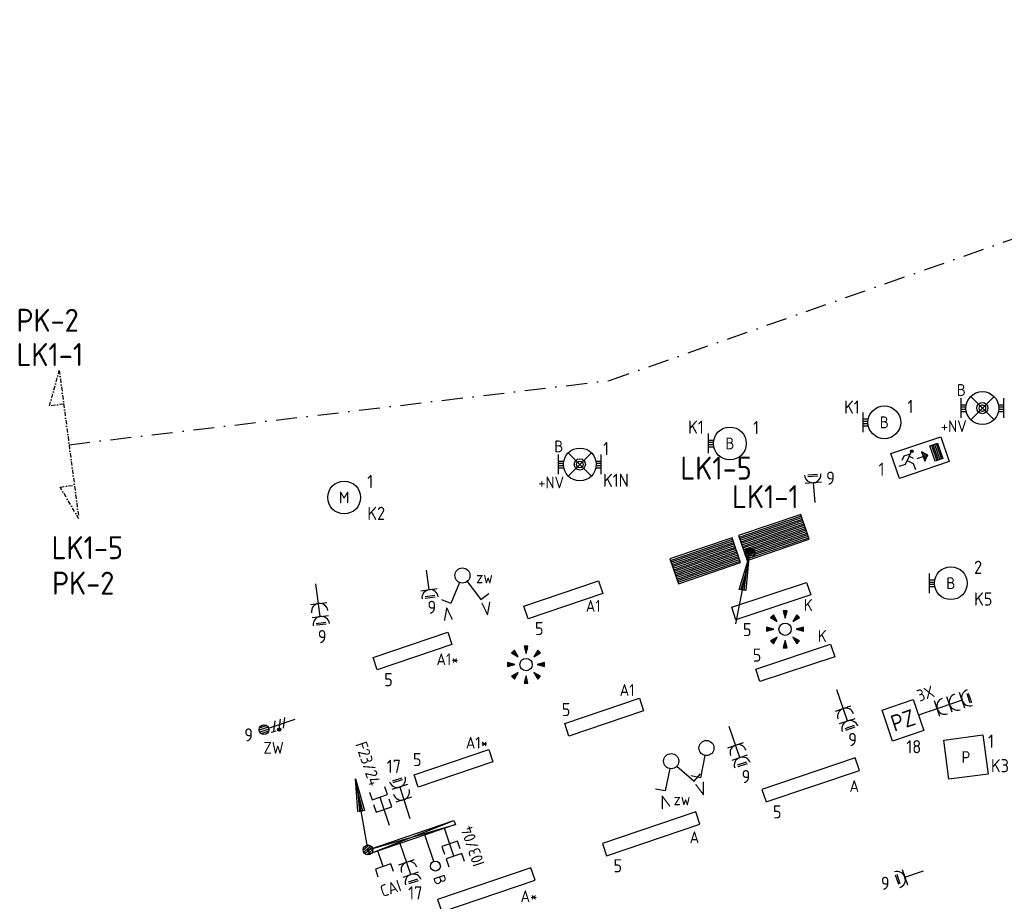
# Model space of a CAD drawing. Header units: millimetres. Extents: x -30977 to 210218, y -180497 to 109503.
# Tile 28 of 31: x 36786 to 51772, y 48490 to 61911. Entities that reach past the tile are written whole.
import ezdxf
from ezdxf.enums import TextEntityAlignment as Align

# ---------------------------------------------------------------- set-up
doc = ezdxf.new("R2010")
doc.units = ezdxf.units.MM
doc.header["$LTSCALE"] = 100
doc.header["$PDMODE"] = 1
doc.linetypes.add('DASHDOT2', pattern=[12.7, 6.35, -3.175, 0, -3.175])
for name, color, linetype in [('EB61306-_ATTRIB', 2, 'Continuous'), ('EB62204-_ATTRIB', 2, 'Continuous'), ('EB62205-_ATTRIB', 2, 'Continuous'), ('EB63101-_ATTRIB', 2, 'Continuous'), ('EB63102-_ATTRIB', 2, 'Continuous'), ('EB63103-_ATTRIB', 2, 'Continuous'), ('EB6421--_ATTRIB', 2, 'Continuous'), ('EB6441--_ATTRIB', 2, 'Continuous'), ('EB6452--_ATTRIB', 2, 'Continuous'), ('EL6110--_CEN-NOODSTR', 3, 'Continuous'), ('EL61303-_WANDGOOT', 3, 'Continuous'), ('EL61306-_ZUIL', 3, 'Continuous'), ('EL62203-_KRACHT-WCD230', 3, 'Continuous'), ('EL62204-_KRACHT-ASP230', 3, 'Continuous'), ('EL62205-_KRACHT-KAST', 3, 'Continuous'), ('EL63101-_LICHT-ARM', 3, 'Continuous'), ('EL63102-_LICHT-SCH', 3, 'Continuous'), ('EL63103-_LICHT-WCD230V', 3, 'Continuous'), ('EL63202-_NOODVRL-TXT', 3, 'Continuous'), ('EL63501-_NOODVRL-ARM', 3, 'Continuous'), ('EL6421--_TELEFOON', 3, 'Continuous'), ('EL6441--_DATACOM', 3, 'Continuous'), ('EL6452--_CAI', 3, 'Continuous')]:
    doc.layers.add(name, color=color, linetype=linetype)
doc.layers.add('GRENS', color=210, linetype='DASHDOT2', lineweight=30)
doc.styles.add('ISO', font='iso.shx', dxfattribs={"height": 220})
doc.styles.add('NORATT', font='iso.shx')
doc.styles.add('NORDIM', font='isocp.shx')

# ---------------------------------------------------------------- blocks, each defined once
blk = doc.blocks.new('ES3W1L')
for p, q in [((1.25, 0), (-1.25, 0)), ((-0.75, 1.25), (0.75, 1.25)), ((-0.75, 1), (0.75, 1)), ((0, 0), (0, -3))]:
    blk.add_line(p, q)
blk.add_arc((0, 1.25), 1.25, 180, 0)
at = {"style": 'NORATT'}
for tag, flags, p in [('VERMOGEN', 9, (-2.5, 3)), ('GROEP', 8, (0, 3)), ('SCHAK', 8, (2.5, 3)), ('GELIJK', 9, (5, 3)), ('TAL', 8, (2.5, 3)), ('KAST', 9, (7, 3))]:
    blk.add_attdef(tag, text='', height=1.8, rotation=90, dxfattribs=dict(at, flags=flags)).set_placement(p, align=Align.MIDDLE_CENTER)
at = {"style": 'NORATT', "flags": 8}
blk.add_attdef('DOEL', text='', height=1.8, rotation=90, dxfattribs=at).set_placement((-2.5, 3), align=Align.MIDDLE_LEFT)
at = {"style": 'NORATT', "flags": 9}
blk.add_attdef('M_CODE', text='', height=1.8, dxfattribs=at).set_placement((0, 0), align=Align.MIDDLE_CENTER)
blk = doc.blocks.new('ES3G00')
at = {"color": 0}
blk.add_circle((0, 0), 2.5, dxfattribs=at)
at = {"style": 'NORATT', "flags": 9}
blk.add_attdef('GELIJK', text='', height=1.8, dxfattribs=at).set_placement((3.5, 5), align=Align.MIDDLE_CENTER)
at = {"color": 0, "style": 'NORATT'}
for tag, flags, p in [('SCHAK', 8, (3.5, 2.75)), ('A_CODE', 8, (0, 0)), ('GROEP', 8, (-3.5, -2.75)), ('KAST', 9, (3.5, -2.75))]:
    blk.add_attdef(tag, text='', height=1.8, dxfattribs=dict(at, flags=flags)).set_placement(p, align=Align.MIDDLE)
blk = doc.blocks.new('ES3N024')
at = {"color": 2}
for p, q in [((-1.5, 0.75), (-1, 0.25)), ((1.25, 0), (-0.5, 0)), ((0.65, 0.6), (0.5, 0.6)), ((0.85, 0.4), (0.5, 0.4)), ((1.05, 0.2), (0.5, 0.2)), ((1.05, -0.2), (0.5, -0.2)), ((0.85, -0.4), (0.5, -0.4)), ((0.65, -0.6), (0.5, -0.6))]:
    blk.add_line(p, q, dxfattribs=at)
at = {"color": 0}
for p, q in [((2.25, 1.25), (2.25, -1.25)), ((2.5, 1.25), (2.5, -1.25)), ((2.75, 1.25), (2.75, -1.25)), ((3, 1.25), (3, -1.25))]:
    blk.add_line(p, q, dxfattribs=at)
for points in [[(4.01, 2.01), (4.01, -1.98), (-3.99, -1.98), (-3.99, 2.01)], [(3.25, -1.25), (2, -1.25), (2, 1.25), (3.25, 1.25)]]:
    blk.add_lwpolyline(points, close=True, dxfattribs=at)
at = {"color": 2}
for points in [[(-0.75, 1.5), (-2.5, -0.25), (-3.5, -0.25)], [(-1.25, 1), (-2.25, 1), (-2.75, 0.5)], [(-2, 0.25), (-1.25, -0.5), (-1.25, -1.5)]]:
    blk.add_lwpolyline(points, dxfattribs=at)
blk.add_lwpolyline([(1.25, 0), (0.5, 0.75), (0.5, -0.75)], close=True, dxfattribs=at)
blk.add_circle((-0.88, 1.32), 0.2, dxfattribs=at)
at = {"style": 'NORATT'}
for tag, flags, p in [('A_CODE', 8, (-3.5, 3.5)), ('NUMMER', 8, (3.5, 3.5)), ('GROEP', 8, (-3.5, -3.5)), ('KAST', 9, (3.5, -3.5))]:
    blk.add_attdef(tag, text='', height=1.8, dxfattribs=dict(at, flags=flags)).set_placement(p, align=Align.MIDDLE_CENTER)
blk = doc.blocks.new('ES3G10')
for p, q in [((-3.25, -1.5), (-3.25, 1.5)), ((-3.25, 0.52), (-2.44, 0.52)), ((-3.25, 0.17), (-2.49, 0.17)), ((-3.25, -0.17), (-2.49, -0.17)), ((-3.25, -0.52), (-2.44, -0.52))]:
    blk.add_line(p, q)
blk.add_circle((0, 0), 2.5)
at = {"style": 'NORATT', "flags": 9}
blk.add_attdef('GELIJK', text='', height=1.8, dxfattribs=at).set_placement((3.5, 5), align=Align.MIDDLE_CENTER)
at = {"color": 6, "style": 'NORATT'}
for tag, flags, p in [('SCHAK', 8, (3.5, 2.75)), ('A_CODE', 8, (0, 0)), ('GROEP', 8, (-3.5, -2.75)), ('KAST', 9, (3.5, -2.75))]:
    blk.add_attdef(tag, text='', height=1.8, dxfattribs=dict(at, flags=flags)).set_placement(p, align=Align.MIDDLE)
blk = doc.blocks.new('EJ3P21')
at = {"color": 0}
blk.add_lwpolyline([(-6, -1), (-6, 1), (6, 1), (6, -1)], close=True, dxfattribs=at)
at = {"style": 'NORATT'}
for tag, height, flags, p in [('GROEPI', 1.8, 9, (0, 9.5)), ('CODE', 3.5, 8, (0, 4.5)), ('GELIJK', 1.8, 9, (3.5, 5)), ('M_CODE', 1.8, 9, (0, 0)), ('VERMOGEN', 1.8, 9, (0, -5.5)), ('DOEL', 1.8, 9, (0, -7.5)), ('VERMOGENI', 1.8, 9, (0, -9.5)), ('DOELI', 1.8, 9, (0, -11.5))]:
    blk.add_attdef(tag, text='', height=height, dxfattribs=dict(at, flags=flags)).set_placement(p, align=Align.MIDDLE_CENTER)
at = {"style": 'NORATT', "flags": 9}
for tag in ['GELIJKI', 'TAL']:
    blk.add_attdef(tag, text='', height=1.8, rotation=90, dxfattribs=at).set_placement((5, 2.75), align=Align.MIDDLE_CENTER)
at = {"style": 'NORATT'}
for tag, flags, p in [('SCHAK', 8, (3.5, 2.8)), ('A_CODE', 8, (0, 0)), ('GROEP', 8, (-3.5, -2.8)), ('KAST', 9, (3.5, -2.8))]:
    blk.add_attdef(tag, text='', height=1.8, dxfattribs=dict(at, flags=flags)).set_placement(p, align=Align.MIDDLE)
blk = doc.blocks.new('ES652141')
for p, q in [((-2.79, 2.51), (-2.26, 1.98)), ((-2.65, 2.65), (-1.59, 1.59)), ((-2.51, 2.79), (-1.98, 2.26)), ((-0.2, 3.75), (-0.2, 3)), ((0, 3.75), (0, 2.25)), ((0.2, 3.75), (0.2, 3)), ((2.65, 2.65), (1.59, 1.59)), ((2.51, 2.79), (1.98, 2.26)), ((2.79, 2.51), (2.26, 1.98)), ((-3.75, 0.2), (-3, 0.2)), ((-3.75, 0), (-2.25, 0)), ((3.75, 0), (2.25, 0)), ((3.75, 0.2), (3, 0.2)), ((-3.75, -0.2), (-3, -0.2)), ((-2.79, -2.51), (-2.26, -1.98)), ((-2.65, -2.65), (-1.59, -1.59)), ((2.65, -2.65), (1.59, -1.59)), ((2.79, -2.51), (2.26, -1.98)), ((3.75, -0.2), (3, -0.2)), ((-2.51, -2.79), (-1.98, -2.26)), ((-0.2, -3.75), (-0.2, -3)), ((0, -3.75), (0, -2.25)), ((0.2, -3.75), (0.2, -3)), ((2.51, -2.79), (1.98, -2.26))]:
    blk.add_line(p, q)
for points in [[(-1.59, 1.59), (-2.37, 2.93), (-2.93, 2.37)], [(0, 2.25), (0.4, 3.75), (-0.4, 3.75)], [(1.59, 1.59), (2.93, 2.37), (2.37, 2.93)], [(-2.25, 0), (-3.75, 0.4), (-3.75, -0.4)], [(2.25, 0), (3.75, -0.4), (3.75, 0.4)], [(-1.59, -1.59), (-2.93, -2.37), (-2.37, -2.93)], [(1.59, -1.59), (2.37, -2.93), (2.93, -2.37)], [(0, -2.25), (-0.4, -3.75), (0.4, -3.75)]]:
    blk.add_lwpolyline(points, close=True)
blk.add_circle((0, 0), 1.25)
at = {"style": 'NORATT'}
blk.add_attdef('NUMMER', text='', height=1.8, dxfattribs=at).set_placement((0, 5), align=Align.MIDDLE)
for tag, flags, p in [('CODE', 9, (1, 3.5)), ('PANEEL', 9, (0, 3)), ('GRP', 8, (0, -5)), ('RUIMTE', 9, (0, -7.5))]:
    blk.add_attdef(tag, text='', height=1.8, dxfattribs=dict(at, flags=flags)).set_placement(p, align=Align.MIDDLE_LEFT)
at = {"style": 'NORATT', "flags": 8}
blk.add_attdef('M_CODE', text='', height=1.8, dxfattribs=at).set_placement((0, 0), align=Align.MIDDLE_CENTER)
blk = doc.blocks.new('EJ3P31')
at = {"color": 0}
blk.add_lwpolyline([(-7.5, -1), (-7.5, 1), (7.5, 1), (7.5, -1)], close=True, dxfattribs=at)
at = {"style": 'NORATT', "flags": 9}
blk.add_attdef('GELIJK', text='', height=1.8, dxfattribs=at).set_placement((3.5, 5), align=Align.MIDDLE_CENTER)
at = {"color": 0, "style": 'NORATT'}
for tag, flags, p in [('A_CODE', 8, (-3.5, 2.75)), ('SCHAK', 8, (3.5, 2.75)), ('GROEP', 8, (-3.5, -2.75)), ('KAST', 9, (3.5, -2.75))]:
    blk.add_attdef(tag, text='', height=1.8, dxfattribs=dict(at, flags=flags)).set_placement(p, align=Align.MIDDLE)
blk = doc.blocks.new('ES3W2L')
for p, q in [((-0.75, 3.25), (0.75, 3.25)), ((-0.75, 3), (0.75, 3)), ((1.25, 2), (-1.25, 2)), ((0, 2), (0, -3)), ((1.25, 0), (-1.25, 0))]:
    blk.add_line(p, q)
for centre in [(0, 3.25), (0, 1.25)]:
    blk.add_arc(centre, 1.25, 180, 0)
at = {"style": 'NORATT'}
for tag, flags, p in [('VERMOGEN', 9, (-2.5, 5)), ('GELIJKI', 9, (5, 5)), ('GELIJK', 9, (5, 5)), ('GROEP', 8, (0, 5)), ('SCHAK', 8, (2.5, 5)), ('KAST', 9, (7, 5)), ('TAL', 8, (2.5, 5))]:
    blk.add_attdef(tag, text='', height=1.8, rotation=90, dxfattribs=dict(at, flags=flags)).set_placement(p, align=Align.MIDDLE_CENTER)
at = {"style": 'NORATT', "flags": 8}
blk.add_attdef('DOEL', text='', height=1.8, rotation=90, dxfattribs=at).set_placement((-2.5, 5), align=Align.MIDDLE_LEFT)
at = {"style": 'NORATT'}
for tag, height, flags, p in [('GROEPI', 1.8, 9, (0, 9.5)), ('CODE', 3.5, 8, (0, 4.5)), ('M_CODE', 1.8, 9, (0, 0)), ('VERMOGENI', 1.8, 9, (0, -9.5)), ('DOELI', 1.8, 9, (0, -11.5))]:
    blk.add_attdef(tag, text='', height=height, dxfattribs=dict(at, flags=flags)).set_placement(p, align=Align.MIDDLE_CENTER)
blk = doc.blocks.new('ES3S1')
blk.add_lwpolyline([(0.58, 1), (2.31, 4), (3.61, 3.25)])
blk.add_circle((0, 0), 1.15)
at = {"style": 'NORATT'}
for tag, flags, p in [('SCHAK', 8, (3, 5.5)), ('KAST', 9, (-3, 0.5)), ('M_CODE', 9, (0, 0)), ('DOEL', 9, (-3, -2)), ('GROEP', 9, (-3, -4.5))]:
    blk.add_attdef(tag, text='', height=1.8, dxfattribs=dict(at, flags=flags)).set_placement(p, align=Align.MIDDLE_CENTER)
blk = doc.blocks.new('ES111352')
at = {"color": 0}
blk.add_line((0, 1.5), (0, -3), dxfattribs=at)
for points in [[(-1.25, 2.75), (-1.25, 1.5), (1.25, 1.5), (1.25, 2.75)], [(-1.25, 0.75), (-1.25, -0.5), (1.25, -0.5), (1.25, 0.75)]]:
    blk.add_lwpolyline(points, dxfattribs=at)
at = {"color": 0, "style": 'NORATT', "flags": 8}
blk.add_attdef('NUMMER1', text='', height=1.8, rotation=90, dxfattribs=at).set_placement((-1.5, 4.5), align=Align.MIDDLE_LEFT)
at = {"style": 'NORATT', "flags": 8}
blk.add_attdef('NUMMER', text='', height=1.8, rotation=90, dxfattribs=at).set_placement((1.5, 4.5), align=Align.MIDDLE_LEFT)
at = {"style": 'NORATT'}
for tag, flags, p in [('PANEEL', 9, (0, 3)), ('CODE', 9, (1, 3.5)), ('GRP', 8, (0, -5)), ('RUIMTE', 9, (0, -7.5))]:
    blk.add_attdef(tag, text='', height=1.8, dxfattribs=dict(at, flags=flags)).set_placement(p, align=Align.MIDDLE_LEFT)
at = {"style": 'NORATT', "flags": 8}
blk.add_attdef('M_CODE', text='', height=1.8, dxfattribs=at).set_placement((0, 0), align=Align.MIDDLE_CENTER)
blk = doc.blocks.new('ES1Z0001')
at = {"color": 0}
blk.add_lwpolyline([(-2.5, -2.5), (2.5, -2.5), (2.5, 2.5), (-2.5, 2.5)], close=True, dxfattribs=at)
at = {"color": 0, "style": 'NORATT'}
for tag, flags, p in [('SCHAKW', 8, (3.5, 10)), ('GROEPW', 8, (3.5, 7.5)), ('DOELW', 9, (3.5, 5)), ('VERMOGENW', 9, (3.5, 2.5)), ('SCHAKX', 8, (3.5, 0)), ('GROEPX', 8, (3.5, -2.5)), ('DOELX', 9, (3.5, -5)), ('VERMOGENX', 9, (3.5, -7.5))]:
    blk.add_attdef(tag, text='', height=1.8, dxfattribs=dict(at, flags=flags)).set_placement(p, align=Align.MIDDLE_LEFT)
at = {"color": 0, "style": 'NORATT', "flags": 9}
for tag, p in [('TALW', (0, 4)), ('TALX', (0, -4))]:
    blk.add_attdef(tag, text='', height=1.8, dxfattribs=at).set_placement(p, align=Align.MIDDLE_CENTER)
at = {"color": 0, "style": 'NORATT'}
for tag, height, flags, p in [('CODE', 2.5, 8, (0, 0)), ('KAST', 1.8, 9, (0, -6))]:
    blk.add_attdef(tag, text='', height=height, dxfattribs=dict(at, flags=flags)).set_placement(p, align=Align.MIDDLE)
at = {"style": 'NORATT', "flags": 8}
blk.add_attdef('M_CODE', text='', height=1.8, dxfattribs=at).set_placement((0, 0), align=Align.MIDDLE_CENTER)
blk = doc.blocks.new('ES111261')
at = {"color": 0}
for p, q in [((-5, 1.75), (5, 1.75)), ((-5, 1.5), (5, 1.5)), ((-5, 1.25), (5, 1.25)), ((-5, 1), (5, 1)), ((-5, 0.75), (5, 0.75)), ((-5, 0.5), (5, 0.5)), ((-5, 0.25), (5, 0.25)), ((-5, 0), (5, 0)), ((-5, -0.25), (5, -0.25)), ((-5, -0.5), (5, -0.5)), ((-5, -0.75), (5, -0.75)), ((-5, -1), (5, -1)), ((-5, -1.25), (5, -1.25)), ((-5, -1.5), (5, -1.5)), ((-5, -1.75), (5, -1.75)), ((-5, -2), (5, -2))]:
    blk.add_line(p, q, dxfattribs=at)
blk.add_lwpolyline([(-5, -2), (5, -2), (5, 2), (-5, 2)], close=True, dxfattribs=at)
at = {"style": 'NORATT'}
for tag, height, flags, p in [('GROEPI', 1.8, 9, (0, 9.5)), ('GROEP', 1.8, 8, (0, 7.5)), ('CODE', 3.5, 8, (0, 4.5)), ('M_CODE', 1.8, 9, (0, 0)), ('KAST', 1.8, 9, (0, -3.5)), ('VERMOGEN', 1.8, 9, (0, -5.5)), ('DOEL', 1.8, 9, (0, -7.5)), ('VERMOGENI', 1.8, 9, (0, -9.5)), ('DOELI', 1.8, 9, (0, -11.5))]:
    blk.add_attdef(tag, text='', height=height, dxfattribs=dict(at, flags=flags)).set_placement(p, align=Align.MIDDLE_CENTER)
at = {"style": 'NORATT', "flags": 9}
for tag in ['GELIJKI', 'TAL']:
    blk.add_attdef(tag, text='', height=1.8, rotation=90, dxfattribs=at).set_placement((5, 3.75), align=Align.MIDDLE_CENTER)
at = {"color": 0, "style": 'NORATT', "flags": 9}
blk.add_attdef('RUIMTE', text='', height=1.8, dxfattribs=at).set_placement((0, -9.5), align=Align.MIDDLE)
blk = doc.blocks.new('ES111251')
at = {"color": 0}
for p, q in [((0.73, 0.15), (-0.73, 0.15)), ((0.6, 0.45), (-0.6, 0.45)), ((-5.5, -9.53), (-0.38, -0.65)), ((0.73, -0.15), (-0.73, -0.15)), ((0.6, -0.45), (-0.6, -0.45))]:
    blk.add_line(p, q, dxfattribs=at)
for points in [[(-3.31, -4.73), (-0.38, -0.65), (-2.44, -5.23)], [(-2.66, -5.1), (-1.25, -2.17), (-3.09, -4.85)]]:
    blk.add_lwpolyline(points, close=True, dxfattribs=at)
blk.add_circle((0, 0), 0.75, dxfattribs=at)
blk = doc.blocks.new('ES3W3L')
at = {"color": 2}
for p, q in [((-0.75, 5.25), (0.75, 5.25)), ((-0.75, 5), (0.75, 5))]:
    blk.add_line(p, q, dxfattribs=at)
at = {"color": 0}
for p, q in [((1.25, 4), (-1.25, 4)), ((0, 4), (0, -3)), ((1.25, 2), (-1.25, 2)), ((1.25, 0), (-1.25, 0))]:
    blk.add_line(p, q, dxfattribs=at)
for centre in [(0, 5.25), (0, 3.25), (0, 1.25)]:
    blk.add_arc(centre, 1.25, 180, 0, dxfattribs=at)
at = {"style": 'NORATT'}
for tag, flags, p in [('VERMOGEN', 9, (-2.5, 7)), ('GROEP', 8, (0, 7)), ('SCHAK', 8, (2.5, 7)), ('GELIJK', 9, (5, 7)), ('TAL', 8, (2.5, 7)), ('KAST', 9, (7, 7))]:
    blk.add_attdef(tag, text='', height=1.8, rotation=90, dxfattribs=dict(at, flags=flags)).set_placement(p, align=Align.MIDDLE_CENTER)
at = {"style": 'NORATT', "flags": 8}
blk.add_attdef('DOEL', text='', height=1.8, rotation=90, dxfattribs=at).set_placement((-2.5, 7), align=Align.MIDDLE_LEFT)
at = {"style": 'NORATT', "flags": 9}
blk.add_attdef('M_CODE', text='', height=1.8, dxfattribs=at).set_placement((0, 0), align=Align.MIDDLE_CENTER)
blk = doc.blocks.new('ES111309')
at = {"color": 0}
blk.add_line((0, -0.5), (0, -3), dxfattribs=at)
blk.add_lwpolyline([(-1.25, 0.75), (-1.25, -0.5), (1.25, -0.5), (1.25, 0.75)], dxfattribs=at)
at = {"color": 0, "style": 'NORATT', "flags": 8}
for tag, p in [('NUMMER', (0, 6)), ('CODE', (0, 3))]:
    blk.add_attdef(tag, text='', height=1.8, dxfattribs=at).set_placement(p, align=Align.MIDDLE)
at = {"style": 'NORATT'}
for tag, flags, p in [('PANEEL', 9, (0, 3)), ('GRP', 8, (0, -5)), ('RUIMTE', 9, (0, -7.5))]:
    blk.add_attdef(tag, text='', height=1.8, dxfattribs=dict(at, flags=flags)).set_placement(p, align=Align.MIDDLE_LEFT)
at = {"style": 'NORATT', "flags": 8}
blk.add_attdef('M_CODE', text='', height=1.8, dxfattribs=at).set_placement((0, 0), align=Align.MIDDLE_CENTER)
blk = doc.blocks.new('ES4X4')
at = {"color": 0}
blk.add_line((0, 1.25), (0, -3), dxfattribs=at)
blk.add_circle((0, 2), 0.75, dxfattribs=at)
at = {"color": 0, "style": 'NORATT', "flags": 8}
for tag, p in [('NUMMER', (0, 3.5)), ('CODE', (-2.75, -1.25))]:
    blk.add_attdef(tag, text='', height=1.8, rotation=90, dxfattribs=at).set_placement(p, align=Align.MIDDLE_LEFT)
at = {"style": 'NORATT', "flags": 9}
for tag, p in [('M_CODE', (0, 0)), ('PANEEL', (0, -2.5)), ('GRP', (0, -5)), ('MERK', (0, -7.5)), ('AANGEP', (0, -10)), ('INSTAL', (0, -12.5)), ('TYPE', (0, -17.5))]:
    blk.add_attdef(tag, text='', height=1.8, dxfattribs=at).set_placement(p, align=Align.MIDDLE_CENTER)
blk.add_attdef('RUIMTE', text='', height=1.8, dxfattribs=at).set_placement((0, -7.5), align=Align.MIDDLE_LEFT)
blk = doc.blocks.new('ES3X5')
at = {"color": 0}
for p, q in [((-0.45, 1.4), (-0.45, 2.6)), ((-0.15, 1.27), (-0.15, 2.73)), ((0.15, 1.27), (0.15, 2.73)), ((0.45, 1.4), (0.45, 2.6)), ((0, 1.25), (0, -3))]:
    blk.add_line(p, q, dxfattribs=at)
at = {"color": 1}
for p, q in [((-0.88, -0.38), (-0.88, 0.01)), ((-0.78, -0.42), (-0.78, 0.06)), ((-0.73, 1.04), (-0.73, 0.3)), ((-0.73, 0.67), (0.73, -0.07)), ((-0.69, -0.42), (-0.69, 0.06)), ((-0.59, -0.38), (-0.59, 0.01)), ((-0.73, -0.18), (0.73, -0.92)), ((-0.73, -0.88), (0.73, -1.62))]:
    blk.add_line(p, q, dxfattribs=at)
at = {"color": 0}
blk.add_circle((0, 2), 0.75, dxfattribs=at)
at = {"color": 1}
blk.add_circle((-0.73, -0.18), 0.245, dxfattribs=at)
at = {"style": 'NORATT'}
for tag, flags, p in [('VERMOGEN', 9, (-2.5, 4.5)), ('GROEP', 8, (0, 4.5)), ('SCHAK', 8, (2.5, 4.5)), ('KAST', 9, (7, 4.5)), ('DOEL', 8, (-2.5, 1))]:
    blk.add_attdef(tag, text='', height=1.8, rotation=90, dxfattribs=dict(at, flags=flags)).set_placement(p, align=Align.MIDDLE_LEFT)
for tag, flags, p in [('GELIJK', 9, (5, 4.5)), ('TAL', 8, (2.5, 4.5))]:
    blk.add_attdef(tag, text='', height=1.8, rotation=90, dxfattribs=dict(at, flags=flags)).set_placement(p, align=Align.MIDDLE_CENTER)
at = {"style": 'NORATT', "flags": 9}
blk.add_attdef('M_CODE', text='', height=1.8, dxfattribs=at).set_placement((0, 0), align=Align.MIDDLE_CENTER)
blk = doc.blocks.new('ES3SZ')
at = {"color": 0}
for points in [[(-0.58, 1), (-2.31, 4), (-3.61, 3.25)], [(0.58, 1), (2.31, 4), (3.61, 3.25)]]:
    blk.add_lwpolyline(points, dxfattribs=at)
blk.add_circle((0, 0), 1.15, dxfattribs=at)
blk.add_point((0, 0), dxfattribs=at)
blk.add_point((0, 0), dxfattribs=at)
at = {"color": 2, "style": 'ISO'}
blk.add_text('V', height=2, rotation=180, dxfattribs=at).set_placement((-3, 5.5), align=Align.MIDDLE_CENTER)
blk.add_text('V', height=2, dxfattribs=at).set_placement((3, 5.5), align=Align.MIDDLE_CENTER)
at = {"style": 'NORATT'}
for tag, flags, p in [('SCHAK', 8, (3, 5.5)), ('KAST', 9, (-3, 0.5)), ('M_CODE', 8, (0, 0)), ('DOEL', 9, (-3, -2)), ('GROEP', 9, (-3, -4.5))]:
    blk.add_attdef(tag, text='', height=1.8, dxfattribs=dict(at, flags=flags)).set_placement(p, align=Align.MIDDLE_CENTER)
for tag, flags, p in [('PANEEL', 9, (0, 3)), ('CODE', 9, (1, 3.5)), ('GRP', 8, (0, -5)), ('RUIMTE', 9, (0, -7.5))]:
    blk.add_attdef(tag, text='', height=1.8, dxfattribs=dict(at, flags=flags)).set_placement(p, align=Align.MIDDLE_LEFT)
blk = doc.blocks.new('EJ3T01')
at = {"color": 0}
for p, q in [((-3.25, -1.5), (-3.25, 1.5)), ((-1.77, 1.77), (1.77, -1.77)), ((1.77, 1.77), (-1.77, -1.77)), ((3.25, -1.5), (3.25, 1.5)), ((-3.25, 0.52), (-2.44, 0.52)), ((-3.25, 0.17), (-2.49, 0.17)), ((2.44, 0.52), (3.25, 0.52)), ((2.49, 0.17), (3.25, 0.17)), ((-3.25, -0.17), (-2.49, -0.17)), ((-3.25, -0.52), (-2.44, -0.52)), ((2.44, -0.52), (3.25, -0.52)), ((2.49, -0.17), (3.25, -0.17))]:
    blk.add_line(p, q, dxfattribs=at)
blk.add_lwpolyline([(1.77, -1.77), (1.75, -1.75)], dxfattribs=at)
for radius in [2.5, 0.85, 0.5]:
    blk.add_circle((0, 0), radius, dxfattribs=at)
at = {"style": 'NORATT', "flags": 9}
blk.add_attdef('GELIJK', text='', height=1.8, dxfattribs=at).set_placement((3.5, 5), align=Align.MIDDLE_CENTER)
at = {"color": 0, "style": 'NORATT'}
for tag, flags, p in [('A_CODE', 8, (-3.5, 2.75)), ('SCHAK', 8, (3.5, 2.75)), ('GROEP', 8, (-3.5, -2.75)), ('KAST', 9, (3.5, -2.75))]:
    blk.add_attdef(tag, text='', height=1.8, dxfattribs=dict(at, flags=flags)).set_placement(p, align=Align.MIDDLE)
blk = doc.blocks.new('EJ3P13')
at = {"color": 0}
blk.add_lwpolyline([(-3, -3), (-3, 3), (3, 3), (3, -3)], close=True, dxfattribs=at)
at = {"style": 'NORATT', "flags": 9}
blk.add_attdef('GELIJK', text='', height=1.8, dxfattribs=at).set_placement((3.5, 5), align=Align.MIDDLE_CENTER)
at = {"color": 0, "style": 'NORATT'}
for tag, flags, p in [('SCHAK', 8, (3.5, 4.75)), ('A_CODE', 8, (0, 0)), ('GROEP', 8, (-3.5, -4.75)), ('KAST', 9, (3.5, -4.75))]:
    blk.add_attdef(tag, text='', height=1.8, dxfattribs=dict(at, flags=flags)).set_placement(p, align=Align.MIDDLE)
blk = doc.blocks.new('ES111201')
at = {"color": 0}
for p, q in [((0.38, 0.65), (5.5, 9.53)), ((0.73, 0.15), (-0.73, 0.15)), ((0.6, 0.45), (-0.6, 0.45)), ((0.73, -0.15), (-0.73, -0.15)), ((0.6, -0.45), (-0.6, -0.45))]:
    blk.add_line(p, q, dxfattribs=at)
for points in [[(2.57, 5.45), (5.5, 9.53), (3.43, 4.95)], [(3.22, 5.07), (4.63, 8.01), (2.78, 5.32)]]:
    blk.add_lwpolyline(points, close=True, dxfattribs=at)
blk.add_circle((0, 0), 0.75, dxfattribs=at)
at = {"style": 'NORATT', "flags": 9}
for tag in ['GELIJKI', 'TAL']:
    blk.add_attdef(tag, text='', height=1.8, rotation=90, dxfattribs=at).set_placement((5, 11.28), align=Align.MIDDLE_CENTER)
at = {"style": 'NORATT'}
for tag, height, flags, p in [('GROEPI', 1.8, 9, (0, 9.5)), ('GROEP', 1.8, 8, (0, 7.5)), ('CODE', 3.5, 8, (0, 4.5)), ('M_CODE', 1.8, 8, (0, 0)), ('KAST', 1.8, 9, (0, -3.5)), ('VERMOGEN', 1.8, 9, (0, -5.5)), ('DOEL', 1.8, 9, (0, -7.5)), ('VERMOGENI', 1.8, 9, (0, -9.5)), ('DOELI', 1.8, 9, (0, -11.5))]:
    blk.add_attdef(tag, text='', height=height, dxfattribs=dict(at, flags=flags)).set_placement(p, align=Align.MIDDLE_CENTER)

msp = doc.modelspace()

# ---------------------------------------------------------------- linework, layer by layer
at = {"layer": 'EL61303-_WANDGOOT'}
for p, q in [((42087, 49272, -15750), (43395, 49720)), ((42087, 49272, -15750), (43417, 49658)), ((42108, 49210, -15750), (43395, 49720)), ((43417, 49658), (42108, 49210, -15750)), ((43395, 49720), (43417, 49658)), ((42108, 49210, -15750), (42087, 49272, -15750))]:
    msp.add_line(p, q, dxfattribs=at)
at = {"layer": 'GRENS', "ltscale": 0.5, "elevation": -16800}
msp.add_lwpolyline([(37537, 55441), (45761, 56417), (61400, 61911)], dxfattribs=at)
at = {"layer": 'GRENS', "ltscale": 0.1, "elevation": -16800}
msp.add_lwpolyline([(37454, 56059), (37239, 56030), (37388, 56571), (37686, 54312), (37402, 54795), (37616, 54824)], dxfattribs=at)

# ---------------------------------------------------------------- block references
at = {"layer": 'EL6110--_CEN-NOODSTR', "xscale": 100, "yscale": 100, "zscale": 100, "rotation": 198.7500000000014}
msp.add_blockref('ES3W2L', (49319, 51424, -16800), dxfattribs=at)
at = {"layer": 'EL61303-_WANDGOOT', "xscale": 100, "yscale": 100, "zscale": 100, "rotation": 40}
msp.add_blockref('ES111201', (42087, 49272, -15750), dxfattribs=at)
at = {"layer": 'EL61306-_ZUIL'}
ref = msp.add_blockref('ES1Z0001', (50229, 51244), dxfattribs=dict(at, xscale=-99.99999999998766, yscale=100, zscale=100, rotation=18.70000000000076))
ref.add_attrib('CODE', 'PZ', dxfattribs={"layer": 'EB61306-_ATTRIB', "color": 2, "height": 250, "rotation": 18.7, "style": 'NORATT', "flags": 8}).set_placement((50229, 51244), align=Align.MIDDLE)
at = {"layer": 'EL62203-_KRACHT-WCD230', "xscale": 100.0000000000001, "yscale": 100.0000000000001, "zscale": 100.0000000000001, "rotation": 187.4999999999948}
msp.add_blockref('ES3W1L', (43017, 53233), dxfattribs=at)
at = {"layer": 'EL62204-_KRACHT-ASP230'}
ref = msp.add_blockref('ES3X5', (40693, 51166, -16800), dxfattribs=dict(at, xscale=100, yscale=100, zscale=100, rotation=108.7500000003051))
ref.add_attrib('DOEL', 'ZW', dxfattribs={"layer": 'EB62204-_ATTRIB', "color": 1, "height": 180, "style": 'NORATT', "flags": 8}).set_placement((40804, 50825, -16800), align=Align.MIDDLE_RIGHT)
at = {"layer": 'EL62205-_KRACHT-KAST'}
ref = msp.add_blockref('ES111261', (47221, 53675, -16800), dxfattribs=dict(at, xscale=99.99999999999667, yscale=99.99999999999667, zscale=99.99999999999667, rotation=18.7503157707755))
ref.add_attrib('CODE', 'LK1-5', dxfattribs={"layer": 'EB62205-_ATTRIB', "color": 3, "height": 350, "style": 'NORATT', "flags": 8}).set_placement((47385, 55084, -16800), align=Align.MIDDLE_CENTER)
ref = msp.add_blockref('ES111261', (48266, 54030, -16800), dxfattribs=dict(at, xscale=99.99999999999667, yscale=99.99999999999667, zscale=99.99999999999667, rotation=18.7503157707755))
ref.add_attrib('CODE', 'LK1-1', dxfattribs={"layer": 'EB62205-_ATTRIB', "color": 3, "height": 350, "style": 'NORATT', "flags": 8}).set_placement((48136, 54650, -16800), align=Align.MIDDLE_CENTER)
at = {"layer": 'EL62205-_KRACHT-KAST', "xscale": 100, "yscale": 100, "zscale": 100, "rotation": 18.75000000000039}
msp.add_blockref('ES111251', (47899, 53793, -16800), dxfattribs=at)
at = {"layer": 'EL63101-_LICHT-ARM'}
ref = msp.add_blockref('ES3G10', (49946, 55781, -16218), dxfattribs=dict(at, xscale=100, yscale=100, zscale=100))
ref.add_attrib('A_CODE', 'B', dxfattribs={"layer": 'EB63101-_ATTRIB', "color": 1, "height": 180, "style": 'NORATT', "flags": 8}).set_placement((49946, 55781, -16218), align=Align.MIDDLE)
ref = msp.add_blockref('ES3G10', (47595, 55460, -5580), dxfattribs=dict(at, xscale=100, yscale=100, zscale=100))
ref.add_attrib('A_CODE', 'B', dxfattribs={"layer": 'EB63101-_ATTRIB', "color": 1, "height": 180, "style": 'NORATT', "flags": 8}).set_placement((47595, 55460, -5580), align=Align.MIDDLE)
ref = msp.add_blockref('ES3G00', (41724, 54637), dxfattribs=dict(at, xscale=100, yscale=100, zscale=100, rotation=5.621420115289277))
ref.add_attrib('A_CODE', 'M', dxfattribs={"layer": 'EB63101-_ATTRIB', "color": 1, "height": 180, "style": 'NORATT', "flags": 8}).set_placement((41724, 54637), align=Align.MIDDLE)
ref = msp.add_blockref('ES3G10', (50958, 53332, -14400), dxfattribs=dict(at, xscale=100, yscale=100, zscale=100))
ref.add_attrib('A_CODE', 'B', dxfattribs={"layer": 'EB63101-_ATTRIB', "color": 1, "height": 180, "style": 'NORATT', "flags": 8}).set_placement((50958, 53332, -14400), align=Align.MIDDLE)
ref = msp.add_blockref('EJ3P21', (45059, 53079, -14400), dxfattribs=dict(at, xscale=100.0000000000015, yscale=100.0000000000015, zscale=100.0000000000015, rotation=18.69999999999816))
ref.add_attrib('A_CODE', 'A1', dxfattribs={"layer": 'EB63101-_ATTRIB', "color": 1, "height": 180, "style": 'NORATT', "flags": 8}).set_placement((45515, 52986, -14400), align=Align.MIDDLE)
ref = msp.add_blockref('EJ3P21', (48225, 53061, -33600), dxfattribs=dict(at, xscale=99.99999999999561, yscale=99.99999999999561, zscale=99.99999999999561, rotation=18.39999999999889))
ref.add_attrib('A_CODE', 'K', dxfattribs={"layer": 'EB63101-_ATTRIB', "color": 1, "height": 180, "style": 'NORATT', "flags": 8}).set_placement((48788, 53001, -33600), align=Align.MIDDLE)
at = {"layer": 'EL63101-_LICHT-ARM', "xscale": 75, "yscale": 75, "zscale": 75}
for p in [(48435, 52631, -16800), (44492, 52093, -16800)]:
    msp.add_blockref('ES652141', p, dxfattribs=at)
at = {"layer": 'EL63101-_LICHT-ARM'}
ref = msp.add_blockref('EJ3P21', (48589, 52118, -16800), dxfattribs=dict(at, xscale=99.99999999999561, yscale=99.99999999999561, zscale=99.99999999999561, rotation=18.39999999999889))
ref.add_attrib('A_CODE', 'K', dxfattribs={"layer": 'EB63101-_ATTRIB', "color": 1, "height": 180, "style": 'NORATT', "flags": 8}).set_placement((49001, 52529, -16800), align=Align.MIDDLE)
ref = msp.add_blockref('EJ3P21', (42765, 52300, -14400), dxfattribs=dict(at, xscale=100.0000000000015, yscale=100.0000000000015, zscale=100.0000000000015, rotation=18.69999999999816))
ref.add_attrib('A_CODE', 'A1*', dxfattribs={"layer": 'EB63101-_ATTRIB', "color": 1, "height": 180, "style": 'NORATT', "flags": 8}).set_placement((43297, 52174, -14400), align=Align.MIDDLE)
ref = msp.add_blockref('EJ3P21', (45682, 51293, -14400), dxfattribs=dict(at, xscale=100.0000000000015, yscale=100.0000000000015, zscale=100.0000000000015, rotation=18.69999999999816))
ref.add_attrib('A_CODE', 'A1', dxfattribs={"layer": 'EB63101-_ATTRIB', "color": 1, "height": 180, "style": 'NORATT', "flags": 8}).set_placement((46031, 51706, -14400), align=Align.MIDDLE)
ref = msp.add_blockref('EJ3P21', (43388, 50514, -14400), dxfattribs=dict(at, xscale=100.0000000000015, yscale=100.0000000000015, zscale=100.0000000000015, rotation=18.69999999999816))
ref.add_attrib('A_CODE', 'A1*', dxfattribs={"layer": 'EB63101-_ATTRIB', "color": 1, "height": 180, "style": 'NORATT', "flags": 8}).set_placement((43744, 50904, -14400), align=Align.MIDDLE)
ref = msp.add_blockref('EJ3P13', (51188, 50685), dxfattribs=dict(at, xscale=100.0000000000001, yscale=100.0000000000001, zscale=100.0000000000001, rotation=7.499999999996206))
ref.add_attrib('A_CODE', 'P', dxfattribs={"layer": 'EB63101-_ATTRIB', "color": 1, "height": 180, "style": 'NORATT', "flags": 8}).set_placement((51188, 50685), align=Align.MIDDLE)
ref = msp.add_blockref('EJ3P31', (48823, 50337, 780), dxfattribs=dict(at, xscale=-99.99999999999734, yscale=100.0000000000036, zscale=100, rotation=198.6958231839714))
ref.add_attrib('A_CODE', 'A', dxfattribs={"layer": 'EB63101-_ATTRIB', "color": 1, "height": 180, "style": 'NORATT', "flags": 8}).set_placement((49488, 50244, 780), align=Align.MIDDLE)
ref = msp.add_blockref('EJ3P31', (46397, 49516, 780), dxfattribs=dict(at, xscale=-99.99999999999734, yscale=100.0000000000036, zscale=100, rotation=198.6958231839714))
ref.add_attrib('A_CODE', 'A', dxfattribs={"layer": 'EB63101-_ATTRIB', "color": 1, "height": 180, "style": 'NORATT', "flags": 8}).set_placement((47055, 49464, 780), align=Align.MIDDLE)
ref = msp.add_blockref('EJ3P31', (43887, 48664, 780), dxfattribs=dict(at, xscale=-99.99999999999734, yscale=100.0000000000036, zscale=100, rotation=198.6958231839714))
ref.add_attrib('A_CODE', 'A*', dxfattribs={"layer": 'EB63101-_ATTRIB', "color": 1, "height": 180, "style": 'NORATT', "flags": 8}).set_placement((44536, 48568, 780), align=Align.MIDDLE)
at = {"layer": 'EL63102-_LICHT-SCH'}
ref = msp.add_blockref('ES3SZ', (43524, 53450, -15600), dxfattribs=dict(at, xscale=99.99999999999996, yscale=99.99999999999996, zscale=99.99999999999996, rotation=187.5000000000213))
ref.add_attrib('SCHAK', 'zw', dxfattribs={"layer": 'EB63102-_ATTRIB', "color": 1, "height": 180, "style": 'NORATT', "flags": 8}).set_placement((43860, 53420, -15600), align=Align.MIDDLE_CENTER)
at = {"layer": 'EL63102-_LICHT-SCH', "xscale": 100.0000000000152, "yscale": 100.0000000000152, "zscale": 100.0000000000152, "rotation": 198.7458231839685}
msp.add_blockref('ES3S1', (47238, 50823, -600), dxfattribs=at)
at = {"layer": 'EL63102-_LICHT-SCH'}
ref = msp.add_blockref('ES3SZ', (46702, 50623, -15600), dxfattribs=dict(at, xscale=100, yscale=100, zscale=100, rotation=198.7499999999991))
ref.add_attrib('SCHAK', 'zw', dxfattribs={"layer": 'EB63102-_ATTRIB', "color": 1, "height": 180, "style": 'NORATT', "flags": 8}).set_placement((46866, 50042, -15600), align=Align.MIDDLE_CENTER)
at = {"layer": 'EL63103-_LICHT-WCD230V'}
for name, p, xscale, yscale, zscale, rotation in [('ES3W1L', (48864, 54861, -16800), 100.0000000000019, 100.0000000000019, 100.0000000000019, 4.404985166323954), ('ES3W2L', (41334, 53023, -15750), 99.99999999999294, 99.99999999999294, 99.99999999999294, 187.4999999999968), ('ES3W2L', (47682, 50868), 100.0000000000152, 100.0000000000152, 100.0000000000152, 198.7458231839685), ('ES3W2L', (42631, 50037, -15750), 99.99999999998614, 99.99999999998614, 99.99999999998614, 17.5029629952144), ('ES3W2L', (42674, 49087, -15750), 100.0000000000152, 100.0000000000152, 100.0000000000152, 198.7458231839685), ('ES3W1L', (50259, 48858, -15750), 100.0000000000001, 100.0000000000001, 100.0000000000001, 108.7499999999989)]:
    msp.add_blockref(name, p, dxfattribs=dict(at, xscale=xscale, yscale=yscale, zscale=zscale, rotation=rotation))
ref = msp.add_blockref('ES3W3L', (50750, 51421), dxfattribs=dict(at, xscale=99.99999999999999, yscale=99.99999999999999, zscale=99.99999999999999, rotation=288.6999999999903))
ref.add_attrib('DOEL', '3X', dxfattribs={"layer": 'EB63103-_ATTRIB', "color": 1, "height": 180, "rotation": 18.7, "style": 'NORATT', "flags": 8}).set_placement((50449, 51610), align=Align.MIDDLE_LEFT)
at = {"layer": 'EL63202-_NOODVRL-TXT', "xscale": 99.99999999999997, "yscale": 99.99999999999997, "zscale": 99.99999999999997, "rotation": 18.75113397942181}
msp.add_blockref('ES3N024', (50489, 55243, -14200), dxfattribs=at)
at = {"layer": 'EL63501-_NOODVRL-ARM'}
ref = msp.add_blockref('EJ3T01', (51438, 55998, -7729), dxfattribs=dict(at, xscale=100, yscale=100, zscale=100))
ref.add_attrib('A_CODE', 'B', dxfattribs={"layer": '0', "color": 1, "height": 180, "style": 'NORATT', "flags": 8}).set_placement((51118, 56273, -7729), align=Align.MIDDLE)
ref.add_attrib('GROEP', '+NV', dxfattribs={"layer": '0', "color": 1, "height": 180, "style": 'NORATT', "flags": 8}).set_placement((51003, 55723, -7729), align=Align.MIDDLE)
ref = msp.add_blockref('EJ3T01', (45311, 55140, -3763), dxfattribs=dict(at, xscale=100, yscale=100, zscale=100))
ref.add_attrib('A_CODE', 'B', dxfattribs={"layer": '0', "color": 1, "height": 180, "style": 'NORATT', "flags": 8}).set_placement((44991, 55415, -3763), align=Align.MIDDLE)
ref.add_attrib('GROEP', '+NV', dxfattribs={"layer": '0', "color": 1, "height": 180, "style": 'NORATT', "flags": 8}).set_placement((44875, 54865, -3763), align=Align.MIDDLE)
at = {"layer": 'EL6421--_TELEFOON'}
ref = msp.add_blockref('ES4X4', (43049, 49215), dxfattribs=dict(at, xscale=99.99999999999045, yscale=99.99999999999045, zscale=99.99999999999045, rotation=198.6958231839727))
ref.add_attrib('NUMMER', 'B', dxfattribs={"layer": 'EB6421--_ATTRIB', "color": 1, "height": 180, "rotation": 288.6958, "style": 'NORATT', "flags": 8}).set_placement((43161, 48883), align=Align.MIDDLE_LEFT)
at = {"layer": 'EL6441--_DATACOM'}
ref = msp.add_blockref('ES111352', (42315, 49933), dxfattribs=dict(at, xscale=99.99999999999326, yscale=99.99999999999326, zscale=99.99999999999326, rotation=18.74999999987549))
ref.add_attrib('NUMMER1', 'F23/24', dxfattribs={"layer": 'EB6441--_ATTRIB', "color": 1, "height": 180, "rotation": 288.75, "style": 'NORATT', "flags": 8}).set_placement((42198, 50259), align=Align.MIDDLE_RIGHT)
ref = msp.add_blockref('ES111352', (43347, 49317, -1993), dxfattribs=dict(at, xscale=99.99999999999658, yscale=99.99999999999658, zscale=99.99999999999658, rotation=198.74582318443))
ref.add_attrib('NUMMER1', 'I03/04', dxfattribs={"layer": 'EB6441--_ATTRIB', "color": 1, "height": 180, "rotation": 108.7458, "style": 'NORATT', "flags": 8}).set_placement((43577, 49625, -3043), align=Align.MIDDLE_RIGHT)
at = {"layer": 'EL6452--_CAI'}
ref = msp.add_blockref('ES111309', (42333, 48972, -16500), dxfattribs=dict(at, xscale=100.0000000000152, yscale=100.0000000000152, zscale=100.0000000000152, rotation=198.7458231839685))
ref.add_attrib('CODE', 'CAI', dxfattribs={"layer": 'EB6452--_ATTRIB', "color": 1, "height": 180, "rotation": 18.7458, "style": 'NORATT', "flags": 8}).set_placement((42430, 48688, -16500), align=Align.MIDDLE)

# ---------------------------------------------------------------- texts
at = {"layer": 'EL63101-_LICHT-ARM', "color": 1, "style": 'NORDIM'}
for s, p in [('K1', (49333, 55913)), ('1', (50298, 55923, -18618)), ('K1', (46959, 55608, -7980)), ('1', (47948, 55602, -7980)), ('1', (45664, 55282, -6163)), ('1', (49858, 54968, -16800)), ('1', (42076, 54780, -2400)), ('K1N', (45664, 54798, -6163)), ('K2', (42076, 54296, -2400)), ('2', (51311, 53474, -16800)), ('K5', (51311, 52991, -16800)), ('5', (44628, 52542, -19400)), ('5', (47793, 52526, -38600)), ('5', (47943, 52137, -24200)), ('5', (42334, 51763, -19400)), ('5', (45036, 51309, -21800)), ('1', (51524, 50827, -16800)), ('5', (42771, 50548, -21800)), ('K3', (51568, 50454, -16800)), ('5', (48250, 49751, -4220)), ('5', (45824, 48931, -4220))]:
    msp.add_text(s, height=200, dxfattribs=at).set_placement(p)
at = {"layer": 'EL63103-_LICHT-WCD230V', "color": 7, "style": 'NORDIM'}
for s, p in [('9', (49060, 54831, -55610)), ('9', (42992, 52865, -55610)), ('9', (41323, 52419, -55610)), ('9', (40204, 50923, -55610)), ('9', (49396, 50852, -55610)), ('18', (50281, 50743, -55610)), ('17', (42373, 50444, -55610)), ('9', (47773, 50288, -55610)), ('9', (49893, 48664, -55610)), ('17', (42699, 48517, -55610))]:
    msp.add_text(s, height=200, dxfattribs=at).set_placement(p)
at = {"layer": 'GRENS', "style": 'NORATT'}
for s, p in [('PK-2', (36737, 57159, -16800)), ('LK1-1', (36737, 56638, -16800)), ('LK1-5', (37272, 53698, -16800)), ('PK-2', (37279, 53158))]:
    msp.add_text(s, height=350, dxfattribs=at).set_placement(p)

doc.saveas('drawing.dxf')
